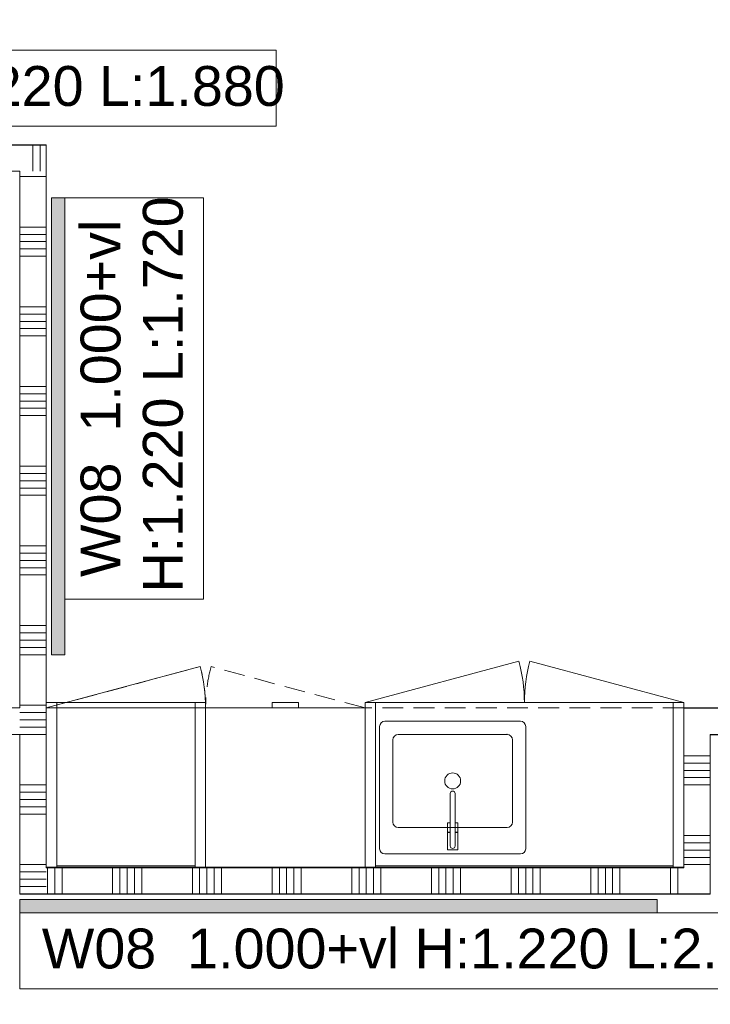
# Model space of a CAD drawing. Header units: millimetres. Extents: x -409 to 257590, y -7854 to 67330.
# Tile 104 of 205: x 3850 to 6450, y 37874 to 41581. Entities that reach past the tile are written whole.
import ezdxf

# ---------------------------------------------------------------- set-up
doc = ezdxf.new("R2010")
doc.units = ezdxf.units.MM
doc.header["$MEASUREMENT"] = 0
doc.linetypes.add('B0702', pattern=[117.37, 78.119999, -39.250001])
for name, color, linetype in [('42 Binnenwandafw', 7, 'Continuous'), ('42 Binnenwandafw Doorsnede-arcering', 7, 'Continuous'), ('72 VI kastenwanden', 7, 'Continuous'), ('Info Wandafwerking aanduiding', 7, 'Continuous'), ('New_22 NC Binnenwanden', 7, 'Continuous'), ('New_22 NC Binnenwanden Deuren', 7, 'Continuous'), ('New_22 NC Binnenwanden Doorsnede-arcering', 7, 'Continuous'), ('New_72 VI kastenwanden', 7, 'Continuous'), ('New_Z Ruimtefuncties Zone omranding', 7, 'Continuous')]:
    doc.layers.add(name, color=color, linetype=linetype)
doc.styles.add('GENERATED_STYLE_1', font='txt')

# ---------------------------------------------------------------- blocks, each defined once
blk = doc.blocks.new('*X430')
at = {"layer": 'New_22 NC Binnenwanden Doorsnede-arcering', "color": 254, "linetype": 'Continuous', "lineweight": 0, "true_color": 0xe9ebeb}
for p, q in [((3923, 38700), (3850, 38700)), ((3950, 38700), (3923, 38700)), ((3923, 38672.6), (3850, 38672.6)), ((3950, 38672.6), (3923, 38672.6)), ((3923, 38645.1), (3850, 38645.1)), ((3950, 38645.1), (3923, 38645.1)), ((3923, 38617.7), (3850, 38617.7)), ((3923, 38590.3), (3850, 38590.3)), ((3950, 38617.7), (3923, 38617.7)), ((3950, 38590.3), (3923, 38590.3)), ((3923, 38400), (3850, 38400)), ((3950, 38400), (3923, 38400))]:
    blk.add_line(p, q, dxfattribs=at)
blk = doc.blocks.new('*X431')
at = {"layer": 'New_22 NC Binnenwanden Doorsnede-arcering', "color": 254, "linetype": 'Continuous', "lineweight": 0, "true_color": 0xe9ebeb}
for p, q in [((3923, 38372.6), (3850, 38372.6)), ((3932.6, 38372.6), (3923, 38372.6)), ((3905.1, 38345.1), (3850, 38345.1)), ((3877.7, 38317.7), (3850, 38317.7)), ((3850.3, 38290.3), (3850, 38290.3))]:
    blk.add_line(p, q, dxfattribs=at)
blk = doc.blocks.new('*X432')
at = {"layer": 'New_22 NC Binnenwanden Doorsnede-arcering', "color": 254, "linetype": 'Continuous', "lineweight": 0, "true_color": 0xe9ebeb}
for p, q in [((3950, 38372.6), (3932.6, 38372.6)), ((3923, 38345.1), (3905.1, 38345.1)), ((3950, 38345.1), (3923, 38345.1)), ((3923, 38290.3), (3850.3, 38290.3)), ((3923, 38317.7), (3877.7, 38317.7)), ((3950, 38317.7), (3923, 38317.7)), ((3950, 38290.3), (3923, 38290.3))]:
    blk.add_line(p, q, dxfattribs=at)
blk = doc.blocks.new('Wall_93_2', base_point=(3850, 38390))
at = {"layer": 'New_22 NC Binnenwanden', "color": 8, "linetype": 'Continuous', "lineweight": 0, "true_color": 0x778488, "flags": 128}
for points in [[(3850, 38889.9), (3950, 38889.9)], [(3850, 38889.9), (3850, 38290)], [(3950, 38390), (3950, 38889.9)], [(3850, 38290), (3950, 38290)]]:
    blk.add_lwpolyline(points, dxfattribs=at)
at = {"layer": 'New_22 NC Binnenwanden', "color": 8, "lineweight": 0, "true_color": 0x778488}
for name in ['*X430', '*X431', '*X432']:
    blk.add_blockref(name, (0, 0), dxfattribs=at)
blk = doc.blocks.new('*X700')
at = {"layer": 'New_22 NC Binnenwanden Doorsnede-arcering', "color": 254, "linetype": 'Continuous', "lineweight": 0, "true_color": 0xe9ebeb}
for p, q in [((6350, 38809.7), (6419.4, 38809.7)), ((6419.4, 38809.7), (6450, 38809.7)), ((6350, 38782.3), (6419.4, 38782.3)), ((6419.4, 38782.3), (6450, 38782.3)), ((6350, 38754.9), (6419.4, 38754.9)), ((6419.4, 38754.9), (6450, 38754.9)), ((6350, 38727.4), (6419.4, 38727.4)), ((6350, 38700), (6419.4, 38700)), ((6419.4, 38727.4), (6450, 38727.4)), ((6419.4, 38700), (6450, 38700)), ((6350, 38509.7), (6419.4, 38509.7)), ((6350, 38482.3), (6419.4, 38482.3)), ((6419.4, 38509.7), (6450, 38509.7)), ((6419.4, 38482.3), (6450, 38482.3)), ((6350, 38454.9), (6419.4, 38454.9)), ((6419.4, 38454.9), (6450, 38454.9)), ((6350, 38427.4), (6419.4, 38427.4)), ((6350, 38400), (6419.4, 38400)), ((6419.4, 38427.4), (6450, 38427.4)), ((6419.4, 38400), (6450, 38400))]:
    blk.add_line(p, q, dxfattribs=at)
blk = doc.blocks.new('Wall_150_2', base_point=(6350, 38390))
at = {"layer": 'New_22 NC Binnenwanden', "color": 8, "linetype": 'Continuous', "lineweight": 0, "true_color": 0x778488, "flags": 128}
for points in [[(6350, 38990), (6350, 38390)], [(6350, 38990), (6450, 38990)], [(6450, 38290), (6450, 38890)], [(6450, 38290), (6350, 38290)]]:
    blk.add_lwpolyline(points, dxfattribs=at)
at = {"layer": 'New_22 NC Binnenwanden', "color": 8, "lineweight": 0, "true_color": 0x778488}
blk.add_blockref('*X700', (0, 0), dxfattribs=at)
blk = doc.blocks.new('*X705')
at = {"layer": 'New_22 NC Binnenwanden Doorsnede-arcering', "color": 254, "linetype": 'Continuous', "lineweight": 0, "true_color": 0xe9ebeb}
for p, q in [((6491.4, 38889.9), (6491.4, 38989.9)), ((6518.8, 38889.9), (6518.8, 38989.9)), ((6546.2, 38889.9), (6546.2, 38989.9)), ((6573.7, 38889.9), (6573.7, 38989.9)), ((6601.1, 38889.9), (6601.1, 38989.9)), ((6791.4, 38889.9), (6791.4, 38989.9)), ((6818.8, 38889.9), (6818.8, 38989.9)), ((6846.2, 38889.9), (6846.2, 38989.9)), ((6873.7, 38889.9), (6873.7, 38989.9)), ((6901.1, 38889.9), (6901.1, 38989.9)), ((7091.4, 38889.9), (7091.4, 38989.9)), ((7118.8, 38889.9), (7118.8, 38989.9)), ((7146.2, 38889.9), (7146.2, 38989.9)), ((7173.7, 38889.9), (7173.7, 38989.9)), ((7201.1, 38889.9), (7201.1, 38989.9)), ((7391.4, 38889.9), (7391.4, 38989.9)), ((7418.8, 38889.9), (7418.8, 38989.9)), ((7446.2, 38889.9), (7446.2, 38989.9)), ((7473.7, 38889.9), (7473.7, 38989.9)), ((7501.1, 38889.9), (7501.1, 38989.9)), ((7691.4, 38889.9), (7691.4, 38989.9)), ((7718.8, 38889.9), (7718.8, 38989.9)), ((7746.2, 38889.9), (7746.2, 38989.9)), ((7773.7, 38889.9), (7773.7, 38989.9)), ((7801.1, 38889.9), (7801.1, 38989.9)), ((7991.4, 38889.9), (7991.4, 38989.9)), ((8018.8, 38889.9), (8018.8, 38989.9)), ((8046.2, 38889.9), (8046.2, 38989.9)), ((8073.7, 38889.9), (8073.7, 38989.9)), ((8101.1, 38889.9), (8101.1, 38989.9)), ((8291.4, 38889.9), (8291.4, 38989.9)), ((8318.8, 38889.9), (8318.8, 38989.9)), ((8346.2, 38889.9), (8346.2, 38989.9)), ((8373.7, 38889.9), (8373.7, 38989.9)), ((8401.1, 38889.9), (8401.1, 38989.9)), ((8591.4, 38889.9), (8591.4, 38989.9)), ((8618.8, 38889.9), (8618.8, 38989.9)), ((8646.2, 38889.9), (8646.2, 38989.9)), ((8673.7, 38889.9), (8673.7, 38989.9)), ((8701.1, 38889.9), (8701.1, 38989.9))]:
    blk.add_line(p, q, dxfattribs=at)
blk = doc.blocks.new('Wall_151_2', base_point=(8850, 38889.9))
at = {"layer": 'New_22 NC Binnenwanden', "color": 8, "linetype": 'Continuous', "lineweight": 0, "true_color": 0x778488, "flags": 128}
for points in [[(8850, 38989.9), (6450, 38990)], [(8850, 38989.9), (8850, 38889.9)], [(6450, 38890), (8850, 38889.9)]]:
    blk.add_lwpolyline(points, dxfattribs=at)
at = {"layer": 'New_22 NC Binnenwanden', "color": 8, "lineweight": 0, "true_color": 0x778488}
blk.add_blockref('*X705', (0, 0), dxfattribs=at)
blk = doc.blocks.new('*X707')
at = {"layer": 'New_22 NC Binnenwanden Doorsnede-arcering', "color": 254, "linetype": 'Continuous', "lineweight": 0, "true_color": 0xe9ebeb}
for p, q in [((3954.9, 38390), (3954.9, 38290)), ((3982.3, 38390), (3982.3, 38290)), ((4009.8, 38390), (4009.8, 38290)), ((4200, 38390), (4200, 38290)), ((4227.5, 38390), (4227.5, 38290)), ((4254.9, 38390), (4254.9, 38290)), ((4282.3, 38390), (4282.3, 38290)), ((4309.8, 38390), (4309.8, 38290)), ((4500, 38390), (4500, 38290)), ((4527.5, 38390), (4527.5, 38290)), ((4554.9, 38390), (4554.9, 38290)), ((4582.3, 38390), (4582.3, 38290)), ((4609.8, 38390), (4609.8, 38290)), ((4800, 38390), (4800, 38290)), ((4827.5, 38390), (4827.5, 38290)), ((4854.9, 38390), (4854.9, 38290)), ((4882.3, 38390), (4882.3, 38290)), ((4909.8, 38390), (4909.8, 38290)), ((5100, 38390), (5100, 38290)), ((5127.5, 38390), (5127.5, 38290)), ((5154.9, 38390), (5154.9, 38290)), ((5182.3, 38390), (5182.3, 38290)), ((5209.8, 38390), (5209.8, 38290)), ((5400, 38390), (5400, 38290)), ((5427.5, 38390), (5427.5, 38290)), ((5454.9, 38390), (5454.9, 38290)), ((5482.3, 38390), (5482.3, 38290)), ((5509.8, 38390), (5509.8, 38290)), ((5700, 38390), (5700, 38290)), ((5727.5, 38390), (5727.5, 38290)), ((5754.9, 38390), (5754.9, 38290)), ((5782.3, 38390), (5782.3, 38290)), ((5809.8, 38390), (5809.8, 38290)), ((6000, 38390), (6000, 38290)), ((6027.5, 38390), (6027.5, 38290)), ((6054.9, 38390), (6054.9, 38290)), ((6082.3, 38390), (6082.3, 38290)), ((6109.8, 38390), (6109.8, 38290)), ((6300, 38390), (6300, 38290)), ((6327.5, 38390), (6327.5, 38290))]:
    blk.add_line(p, q, dxfattribs=at)
blk = doc.blocks.new('Wall_152_2', base_point=(6350, 38390))
at = {"layer": 'New_22 NC Binnenwanden', "color": 8, "linetype": 'Continuous', "lineweight": 0, "true_color": 0x778488, "flags": 128}
for points in [[(6350, 38390), (3950, 38390)], [(3950, 38290), (6350, 38290)]]:
    blk.add_lwpolyline(points, dxfattribs=at)
at = {"layer": 'New_22 NC Binnenwanden', "color": 8, "lineweight": 0, "true_color": 0x778488}
blk.add_blockref('*X707', (0, 0), dxfattribs=at)
blk = doc.blocks.new('*X917')
at = {"layer": 'New_22 NC Binnenwanden Doorsnede-arcering', "color": 254, "linetype": 'Continuous', "lineweight": 0, "true_color": 0xe9ebeb}
for p, q in [((3923, 40990.3), (3850, 40990.3)), ((3950, 40990.3), (3923, 40990.3)), ((3923, 40800), (3850, 40800)), ((3923, 40772.6), (3850, 40772.6)), ((3950, 40800), (3923, 40800)), ((3950, 40772.6), (3923, 40772.6)), ((3923, 40745.1), (3850, 40745.1)), ((3950, 40745.1), (3923, 40745.1)), ((3923, 40717.7), (3850, 40717.7)), ((3950, 40717.7), (3923, 40717.7)), ((3923, 40690.3), (3850, 40690.3)), ((3950, 40690.3), (3923, 40690.3)), ((3923, 40500), (3850, 40500)), ((3950, 40500), (3923, 40500)), ((3923, 40472.6), (3850, 40472.6)), ((3923, 40445.1), (3850, 40445.1)), ((3950, 40472.6), (3923, 40472.6)), ((3950, 40445.1), (3923, 40445.1)), ((3923, 40417.7), (3850, 40417.7)), ((3950, 40417.7), (3923, 40417.7)), ((3923, 40390.3), (3850, 40390.3)), ((3950, 40390.3), (3923, 40390.3)), ((3923, 40200), (3850, 40200)), ((3950, 40200), (3923, 40200)), ((3923, 40172.6), (3850, 40172.6)), ((3923, 40145.1), (3850, 40145.1)), ((3950, 40172.6), (3923, 40172.6)), ((3950, 40145.1), (3923, 40145.1)), ((3923, 40117.7), (3850, 40117.7)), ((3950, 40117.7), (3923, 40117.7)), ((3923, 40090.3), (3850, 40090.3)), ((3950, 40090.3), (3923, 40090.3)), ((3923, 39900), (3850, 39900)), ((3950, 39900), (3923, 39900)), ((3923, 39872.6), (3850, 39872.6)), ((3923, 39845.1), (3850, 39845.1)), ((3950, 39872.6), (3923, 39872.6)), ((3950, 39845.1), (3923, 39845.1)), ((3923, 39817.7), (3850, 39817.7)), ((3950, 39817.7), (3923, 39817.7)), ((3923, 39790.3), (3850, 39790.3)), ((3950, 39790.3), (3923, 39790.3)), ((3923, 39600), (3850, 39600)), ((3950, 39600), (3923, 39600)), ((3923, 39572.6), (3850, 39572.6)), ((3950, 39572.6), (3923, 39572.6)), ((3923, 39545.1), (3850, 39545.1)), ((3923, 39517.7), (3850, 39517.7)), ((3950, 39545.1), (3923, 39545.1)), ((3950, 39517.7), (3923, 39517.7)), ((3923, 39490.3), (3850, 39490.3)), ((3950, 39490.3), (3923, 39490.3)), ((3923, 39300), (3850, 39300)), ((3950, 39300), (3923, 39300)), ((3923, 39272.6), (3850, 39272.6)), ((3950, 39272.6), (3923, 39272.6)), ((3923, 39245.1), (3850, 39245.1)), ((3923, 39217.7), (3850, 39217.7)), ((3950, 39245.1), (3923, 39245.1)), ((3950, 39217.7), (3923, 39217.7)), ((3923, 39190.3), (3850, 39190.3)), ((3950, 39190.3), (3923, 39190.3)), ((3923, 39000), (3850, 39000)), ((3950, 39000), (3923, 39000))]:
    blk.add_line(p, q, dxfattribs=at)
blk = doc.blocks.new('*X918')
at = {"layer": 'New_22 NC Binnenwanden Doorsnede-arcering', "color": 254, "linetype": 'Continuous', "lineweight": 0, "true_color": 0xe9ebeb}
for p, q in [((3923, 38972.6), (3867.4, 38972.6)), ((3950, 38972.6), (3923, 38972.6)), ((3923, 38945.1), (3894.9, 38945.1)), ((3950, 38945.1), (3923, 38945.1)), ((3923, 38917.7), (3922.3, 38917.7)), ((3950, 38917.7), (3923, 38917.7)), ((3950, 38890.3), (3949.7, 38890.3))]:
    blk.add_line(p, q, dxfattribs=at)
blk = doc.blocks.new('*X919')
at = {"layer": 'New_22 NC Binnenwanden Doorsnede-arcering', "color": 254, "linetype": 'Continuous', "lineweight": 0, "true_color": 0xe9ebeb}
for p, q in [((3867.4, 38972.6), (3850, 38972.6)), ((3894.9, 38945.1), (3850, 38945.1)), ((3922.3, 38917.7), (3850, 38917.7)), ((3923, 38890.3), (3850, 38890.3)), ((3949.7, 38890.3), (3923, 38890.3))]:
    blk.add_line(p, q, dxfattribs=at)
blk = doc.blocks.new('Wall_229_2', base_point=(3850, 38990))
at = {"layer": 'New_22 NC Binnenwanden', "color": 8, "linetype": 'Continuous', "lineweight": 0, "true_color": 0x778488, "flags": 128}
for points in [[(3850, 41010), (3850, 38990)], [(3950, 38890), (3950, 41010)], [(3950, 38890), (3850, 38890)]]:
    blk.add_lwpolyline(points, dxfattribs=at)
at = {"layer": 'New_22 NC Binnenwanden', "color": 8, "lineweight": 0, "true_color": 0x778488}
for name in ['*X917', '*X919', '*X918']:
    blk.add_blockref(name, (0, 0), dxfattribs=at)
blk = doc.blocks.new('Kast basis 2D 22')
at = {"layer": 'New_72 VI kastenwanden', "color": 1, "linetype": 'Continuous', "lineweight": 0}
for p, q in [((0, 620), (1200, 620)), ((0, 0), (0, 620)), ((1200, 0), (1200, 620)), ((1125, 570), (615, 570)), ((595, 550), (595, 90)), ((890, 554), (850, 554)), ((850, 554), (850, 489)), ((861, 540), (861, 342.1)), ((861, 489), (861, 540)), ((879, 342.2), (879, 540)), ((879, 540), (879, 489)), ((890, 489), (890, 554)), ((1145, 90), (1145, 550)), ((850, 489), (861, 489)), ((861, 488), (850.3, 488)), ((850.3, 488), (850.3, 453)), ((861, 453), (861, 488)), ((879, 489), (890, 489)), ((889.7, 488), (879, 488)), ((879, 488), (879, 453)), ((889.7, 453), (889.7, 488)), ((645, 450), (645, 140)), ((1075, 470), (665, 470)), ((850.3, 453), (861, 453)), ((879, 453), (889.7, 453)), ((1095, 140), (1095, 450)), ((665, 120), (1075, 120)), ((615, 70), (1125, 70)), ((0, 0), (1200, 0)), ((0, 0), (579.6, -155.3)), ((1200, 0), (620.4, -155.3))]:
    blk.add_line(p, q, dxfattribs=at)
blk.add_circle((870, 295), 30, dxfattribs=at)
for centre, radius, start, end in [((615, 550), 20, 90, 180), ((1125, 550), 20, 0, 90), ((870, 540), 9, 0, 180), ((870, 540), 9, 0, 180), ((665, 450), 20, 90, 180), ((1075, 450), 20, 0, 90), ((870, 342.1), 9, 180.1472, 0.1472), ((665, 140), 20, 180, 270), ((1075, 140), 20, 270, 0), ((615, 90), 20, 180, 270), ((1125, 90), 20, 270, 0), ((0, 0), 600, 345, 0), ((1200, 0), 600, 180, 195)]:
    blk.add_arc(centre, radius, start, end, dxfattribs=at)
blk.add_point((665, 120), dxfattribs=at)
blk = doc.blocks.new('Kast basis 1D 22')
at = {"layer": 'New_72 VI kastenwanden', "color": 1, "linetype": 'Continuous', "lineweight": 0}
for p, q in [((0, 600), (600, 600)), ((0, 0), (0, 600)), ((600, 0), (600, 600)), ((0, 0), (600, 0)), ((0, 0), (579.6, -155.3))]:
    blk.add_line(p, q, dxfattribs=at)
blk.add_arc((0, 0), 600, 345, 0, dxfattribs=at)
blk = doc.blocks.new('Wall_394_2', base_point=(3850, 38288.5))
at = {"layer": '42 Binnenwandafw Doorsnede-arcering', "linetype": 'Continuous', "lineweight": 0, "true_color": 0x934451}
blk.add_hatch(color=15, dxfattribs=at).paths.add_polyline_path([(3850, 38218.5), (6250, 38218.2), (6250, 38268.2), (3850, 38268.5)])
at = {"layer": '42 Binnenwandafw', "color": 15, "linetype": 'Continuous', "lineweight": 0, "true_color": 0x934451, "flags": 128}
for points in [[(6250, 38268.2), (3850, 38268.5)], [(3850, 38268.5), (3850, 38218.5)], [(6250, 38218.2), (6250, 38268.2)], [(3850, 38218.5), (6250, 38218.2)]]:
    blk.add_lwpolyline(points, dxfattribs=at)
blk = doc.blocks.new('Wall_408_2', base_point=(3950, 39190))
at = {"layer": '42 Binnenwandafw Doorsnede-arcering', "linetype": 'Continuous', "lineweight": 0, "true_color": 0x934451}
blk.add_hatch(color=15, dxfattribs=at).paths.add_polyline_path([(4020, 39190), (4020, 40910), (3970, 40910), (3970, 39190)])
at = {"layer": '42 Binnenwandafw', "color": 15, "linetype": 'Continuous', "lineweight": 0, "true_color": 0x934451, "flags": 128}
for points in [[(4020, 40910), (3970, 40910)], [(3970, 40910), (3970, 39190)], [(4020, 39190), (4020, 40910)], [(3970, 39190), (4020, 39190)]]:
    blk.add_lwpolyline(points, dxfattribs=at)
blk = doc.blocks.new('Kast wand 2D 22_2')
at = {"layer": 'New_72 VI kastenwanden', "color": 1, "linetype": 'B0702', "lineweight": 0}
for p, q in [((1200, 600), (0, 600)), ((0, 600), (0, 0)), ((1200, 0), (1200, 600)), ((0, 0), (1200, 0))]:
    blk.add_line(p, q, dxfattribs=at)
blk = doc.blocks.new('#72 ladekast 4L')
at = {"layer": 'New_72 VI kastenwanden', "color": 9, "linetype": 'Continuous', "lineweight": 0}
for p, q in [((20, 620), (0, 620)), ((0, 620), (0, 40)), ((580, 620), (20, 620)), ((600, 620), (580, 620)), ((600, 40), (600, 620)), ((0, 40), (0, 20)), ((600, 20), (600, 40)), ((0, 20), (600, 20)), ((350, 20), (250, 20)), ((250, 20), (250, 0)), ((250, 0), (350, 0)), ((350, 0), (350, 20))]:
    blk.add_line(p, q, dxfattribs=at)
blk = doc.blocks.new('Kast wand 1D 22')
at = {"layer": 'New_72 VI kastenwanden', "color": 1, "linetype": 'B0702', "lineweight": 0}
for p, q in [((600, 600), (0, 600)), ((0, 600), (0, 0)), ((600, 0), (600, 600)), ((0, 0), (600, 0))]:
    blk.add_line(p, q, dxfattribs=at)
blk = doc.blocks.new('Kast wand 1D 22_2')
at = {"layer": 'New_72 VI kastenwanden', "color": 1, "linetype": 'B0702', "lineweight": 0}
for p, q in [((600, 600), (0, 600)), ((0, 600), (0, 0)), ((600, 0), (600, 600)), ((0, 0), (600, 0)), ((0, 0), (579.6, -155.3))]:
    blk.add_line(p, q, dxfattribs=at)
blk.add_arc((0, 0), 600, 345, 0, dxfattribs=at)
blk = doc.blocks.new('#72 kadervak')
at = {"layer": 'New_72 VI kastenwanden', "color": 7, "linetype": 'Continuous', "lineweight": 0}
for p, q in [((600, 620), (0, 620)), ((0, 620), (0, 0)), ((600, 620), (0, 620)), ((0, 620), (0, 0)), ((40, 620), (0, 620)), ((0, 620), (0, 0)), ((40, 0), (40, 620)), ((560, 620), (40, 620)), ((40, 620), (40, 615)), ((40, 615), (560, 615)), ((600, 620), (560, 620)), ((560, 620), (560, 0)), ((560, 615), (560, 620)), ((600, 0), (600, 620)), ((600, 0), (600, 620)), ((600, 0), (600, 620)), ((0, 0), (600, 0)), ((0, 0), (600, 0)), ((0, 0), (40, 0)), ((560, 0), (600, 0))]:
    blk.add_line(p, q, dxfattribs=at)
blk = doc.blocks.new('#72 pantryvak')
at = {"layer": '72 VI kastenwanden', "color": 1, "linetype": 'Continuous', "lineweight": 0}
for p, q in [((1200, 620), (0, 620)), ((0, 620), (0, 0)), ((40, 620), (0, 620)), ((0, 620), (0, 0)), ((1160, 620), (40, 620)), ((40, 620), (40, 0)), ((40, 0), (40, 620)), ((1160, 620), (40, 620)), ((40, 620), (40, 615)), ((40, 615), (1160, 615)), ((1160, 0), (1160, 620)), ((1160, 615), (1160, 620)), ((1160, 620), (1160, 0)), ((1200, 620), (1160, 620)), ((1200, 0), (1200, 620)), ((1200, 0), (1200, 620)), ((0, 0), (1200, 0)), ((0, 0), (40, 0)), ((40, 0), (1160, 0)), ((1160, 0), (1200, 0))]:
    blk.add_line(p, q, dxfattribs=at)
blk = doc.blocks.new('Kast wand 2D 22')
at = {"layer": 'New_72 VI kastenwanden', "color": 1, "linetype": 'B0702', "lineweight": 0}
for p, q in [((1200, 600), (0, 600)), ((0, 600), (0, 0)), ((1200, 0), (1200, 600)), ((0, 0), (1200, 0)), ((0, 0), (579.6, -155.3)), ((1200, 0), (620.4, -155.3))]:
    blk.add_line(p, q, dxfattribs=at)
for centre, start, end in [((0, 0), 345, 0), ((1200, 0), 180, 195)]:
    blk.add_arc(centre, 600, start, end, dxfattribs=at)
blk = doc.blocks.new('*X2257')
at = {"layer": 'New_22 NC Binnenwanden Doorsnede-arcering', "color": 254, "linetype": 'Continuous', "lineweight": 0, "true_color": 0xe9ebeb}
for p, q in [((0, 41110), (0, 41013.4)), ((27.4, 41110), (27.4, 41013.4)), ((54.9, 41110), (54.9, 41013.4)), ((82.3, 41110), (82.3, 41013.4)), ((109.7, 41110), (109.7, 41013.4)), ((300, 41110), (300, 41013.4)), ((327.4, 41110), (327.4, 41013.4)), ((354.9, 41110), (354.9, 41013.4)), ((382.3, 41110), (382.3, 41013.4)), ((409.7, 41110), (409.7, 41013.4)), ((600, 41110), (600, 41013.4)), ((627.4, 41110), (627.4, 41013.4)), ((0, 41013.4), (0, 41010)), ((27.4, 41013.4), (27.4, 41010)), ((54.9, 41013.4), (54.9, 41010)), ((82.3, 41013.4), (82.3, 41010)), ((109.7, 41013.4), (109.7, 41010)), ((300, 41013.4), (300, 41010)), ((327.4, 41013.4), (327.4, 41010)), ((354.9, 41013.4), (354.9, 41010)), ((382.3, 41013.4), (382.3, 41010)), ((409.7, 41013.4), (409.7, 41010)), ((600, 41013.4), (600, 41010)), ((627.4, 41013.4), (627.4, 41010))]:
    blk.add_line(p, q, dxfattribs=at)
blk = doc.blocks.new('*X2258')
at = {"layer": 'New_22 NC Binnenwanden Doorsnede-arcering', "color": 254, "linetype": 'Continuous', "lineweight": 0, "true_color": 0xe9ebeb}
for p, q in [((1800, 41110), (1800, 41013.4)), ((1827.4, 41110), (1827.4, 41013.4)), ((1854.9, 41110), (1854.9, 41013.4)), ((1882.3, 41110), (1882.3, 41013.4)), ((1909.7, 41110), (1909.7, 41013.4)), ((2100, 41110), (2100, 41013.4)), ((2127.4, 41110), (2127.4, 41013.4)), ((2154.9, 41110), (2154.9, 41013.4)), ((2182.3, 41110), (2182.3, 41013.4)), ((2209.7, 41110), (2209.7, 41013.4)), ((2400, 41110), (2400, 41013.4)), ((2427.4, 41110), (2427.4, 41013.4)), ((2454.9, 41110), (2454.9, 41013.4)), ((2482.3, 41110), (2482.3, 41013.4)), ((2509.7, 41110), (2509.7, 41013.4)), ((2700, 41110), (2700, 41013.4)), ((2727.4, 41110), (2727.4, 41013.4)), ((2754.9, 41110), (2754.9, 41013.4)), ((2782.3, 41110), (2782.3, 41013.4)), ((2809.7, 41110), (2809.7, 41013.4)), ((3000, 41110), (3000, 41013.4)), ((3027.4, 41110), (3027.4, 41013.4)), ((3054.9, 41110), (3054.9, 41013.4)), ((3082.3, 41110), (3082.3, 41013.4)), ((3109.7, 41110), (3109.7, 41013.4)), ((3300, 41110), (3300, 41013.4)), ((3327.4, 41110), (3327.4, 41013.4)), ((3354.9, 41110), (3354.9, 41013.4)), ((3382.3, 41110), (3382.3, 41013.4)), ((3409.7, 41110), (3409.7, 41013.4)), ((3600, 41110), (3600, 41013.4)), ((3627.4, 41110), (3627.4, 41013.4)), ((3654.9, 41110), (3654.9, 41013.4)), ((3682.3, 41110), (3682.3, 41013.4)), ((3709.7, 41110), (3709.7, 41013.4)), ((1800, 41013.4), (1800, 41010)), ((1827.4, 41013.4), (1827.4, 41010)), ((1854.9, 41013.4), (1854.9, 41010)), ((1882.3, 41013.4), (1882.3, 41010)), ((1909.7, 41013.4), (1909.7, 41010)), ((2100, 41013.4), (2100, 41010)), ((2127.4, 41013.4), (2127.4, 41010)), ((2154.9, 41013.4), (2154.9, 41010)), ((2182.3, 41013.4), (2182.3, 41010)), ((2209.7, 41013.4), (2209.7, 41010)), ((2400, 41013.4), (2400, 41010)), ((2427.4, 41013.4), (2427.4, 41010)), ((2454.9, 41013.4), (2454.9, 41010)), ((2482.3, 41013.4), (2482.3, 41010)), ((2509.7, 41013.4), (2509.7, 41010)), ((2700, 41013.4), (2700, 41010)), ((2727.4, 41013.4), (2727.4, 41010)), ((2754.9, 41013.4), (2754.9, 41010)), ((2782.3, 41013.4), (2782.3, 41010)), ((2809.7, 41013.4), (2809.7, 41010)), ((3000, 41013.4), (3000, 41010)), ((3027.4, 41013.4), (3027.4, 41010)), ((3054.9, 41013.4), (3054.9, 41010)), ((3082.3, 41013.4), (3082.3, 41010)), ((3109.7, 41013.4), (3109.7, 41010)), ((3300, 41013.4), (3300, 41010)), ((3327.4, 41013.4), (3327.4, 41010)), ((3354.9, 41013.4), (3354.9, 41010)), ((3382.3, 41013.4), (3382.3, 41010)), ((3409.7, 41013.4), (3409.7, 41010)), ((3600, 41013.4), (3600, 41010)), ((3627.4, 41013.4), (3627.4, 41010)), ((3654.9, 41013.4), (3654.9, 41010)), ((3682.3, 41013.4), (3682.3, 41010)), ((3709.7, 41013.4), (3709.7, 41010))]:
    blk.add_line(p, q, dxfattribs=at)
blk = doc.blocks.new('*X2259')
at = {"layer": 'New_22 NC Binnenwanden Doorsnede-arcering', "color": 254, "linetype": 'Continuous', "lineweight": 0, "true_color": 0xe9ebeb}
for p, q in [((3900, 41110), (3900, 41060)), ((3927.4, 41110), (3927.4, 41087.5))]:
    blk.add_line(p, q, dxfattribs=at)
blk = doc.blocks.new('D1 22_4')
at = {"layer": 'New_22 NC Binnenwanden Deuren', "color": 1, "linetype": 'Continuous', "lineweight": 0}
for q in [(-481.8, 267.6), (-517, 0)]:
    blk.add_line((517, 0), q, dxfattribs=at)
at = {"layer": 'New_22 NC Binnenwanden Deuren', "color": 7, "linetype": 'Continuous', "lineweight": 0}
for p, q in [((-517, -25), (-517, -125)), ((-517, -25), (-517, -125)), ((517, -25), (517, -125)), ((517, -25), (517, -125))]:
    blk.add_line(p, q, dxfattribs=at)
at = {"layer": 'New_22 NC Binnenwanden Deuren', "color": 1, "linetype": 'Continuous', "lineweight": 0}
blk.add_arc((517, 0), 1034, 165, 180, dxfattribs=at)
blk = doc.blocks.new('*X2261')
at = {"layer": 'New_22 NC Binnenwanden Doorsnede-arcering', "color": 254, "linetype": 'Continuous', "lineweight": 0, "true_color": 0xe9ebeb}
for p, q in [((3927.4, 41087.5), (3927.4, 41013.4)), ((3900, 41060), (3900, 41013.4)), ((3900, 41013.4), (3900, 41010)), ((3927.4, 41013.4), (3927.4, 41010))]:
    blk.add_line(p, q, dxfattribs=at)
blk = doc.blocks.new('Wall_499_2', base_point=(0, 41060))
at = {"layer": 'New_22 NC Binnenwanden', "color": 8, "linetype": 'Continuous', "lineweight": 0, "true_color": 0x778488}
for p, q in [((636, 41110), (636, 41010)), ((1670, 41110), (1670, 41010))]:
    blk.add_line(p, q, dxfattribs=at)
at = {"layer": 'New_22 NC Binnenwanden', "color": 8, "linetype": 'Continuous', "lineweight": 0, "true_color": 0x778488, "flags": 128}
for points in [[(636, 41110), (0, 41110)], [(0, 41010), (0, 41110)], [(3950, 41110), (1670, 41110)], [(3950, 41110), (3950, 41010)], [(0, 41010), (636, 41010)], [(1670, 41010), (3850, 41010)]]:
    blk.add_lwpolyline(points, dxfattribs=at)
at = {"layer": 'New_22 NC Binnenwanden', "color": 8, "lineweight": 0, "true_color": 0x778488}
for name in ['*X2257', '*X2258', '*X2259', '*X2261']:
    blk.add_blockref(name, (0, 0), dxfattribs=at)
at = {"layer": 'New_22 NC Binnenwanden Deuren', "color": 1, "linetype": 'Continuous', "lineweight": 0, "xscale": -0.9999999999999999, "zscale": 1000, "rotation": 359.9999791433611}
blk.add_blockref('D1 22_4', (1153, 41135), dxfattribs=at)

msp = doc.modelspace()

# ---------------------------------------------------------------- linework, layer by layer
at = {"layer": 'Info Wandafwerking aanduiding', "color": 9, "linetype": 'Continuous', "lineweight": 0, "flags": 128}
for points in [[(1870, 41465.7), (4815.1, 41465.7), (4815.1, 41180), (1870, 41180)], [(4020, 39399.4), (4020, 40910), (4541.4, 40910), (4541.4, 39399.4)], [(3850, 38218.5), (6795.1, 38218.5), (6795.1, 37932.8), (3850, 37932.8)]]:
    msp.add_lwpolyline(points, close=True, dxfattribs=at)
at = {"layer": 'New_Z Ruimtefuncties Zone omranding', "color": 231, "linetype": 'Continuous', "lineweight": 0, "true_color": 0xf9acba, "flags": 128}
for points in [[(0, 45807.8), (0, 41108.3), (3950, 41108.3), (3950, 38388.5), (6350, 38388.5), (6350, 38988.5), (8850, 38988.5), (8850, 41185), (8850, 45835), (8575, 45835), (8575, 45807.8), (6254, 45807.8)], [(0, 41010), (0, 38990), (3850.4, 38990), (3850.4, 41010)], [(0, 36285), (0, 36285), (0, 34709.7), (0, 34709.7), (0, 32509.4), (8850, 32509.4), (8850, 33209.4), (8850, 36284.8), (8850, 36284.8), (8850, 38888.5), (6450, 38888.5), (6450, 38288.5), (3850, 38288.5), (3850, 38890), (0, 38890), (0, 38843.5)]]:
    msp.add_lwpolyline(points, close=True, dxfattribs=at)

# ---------------------------------------------------------------- block references
at = {"layer": '42 Binnenwandafw', "color": 15, "lineweight": 0, "true_color": 0x934451}
for name, p in [('Wall_408_2', (3950, 39190)), ('Wall_394_2', (3850, 38288.5))]:
    msp.add_blockref(name, p, dxfattribs=at)
at = {"layer": '72 VI kastenwanden', "color": 1, "linetype": 'Continuous', "lineweight": 0, "xscale": -1, "zscale": 1000, "rotation": 179.9996190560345}
msp.add_blockref('#72 pantryvak', (5150, 39010), dxfattribs=at)
at = {"layer": 'New_22 NC Binnenwanden', "color": 8, "lineweight": 0, "true_color": 0x778488}
for name, p in [('Wall_499_2', (0, 41060)), ('Wall_229_2', (3850, 38990)), ('Wall_150_2', (6350, 38390)), ('Wall_151_2', (8850, 38889.9)), ('Wall_93_2', (3850, 38390)), ('Wall_152_2', (6350, 38390))]:
    msp.add_blockref(name, p, dxfattribs=at)
at = {"layer": 'New_72 VI kastenwanden', "color": 1, "linetype": 'Continuous', "lineweight": 0, "xscale": -1, "zscale": 1000, "rotation": 179.9996190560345}
for name in ['Kast basis 1D 22', 'Kast wand 1D 22']:
    msp.add_blockref(name, (3950, 38990), dxfattribs=at)
at = {"layer": 'New_72 VI kastenwanden', "color": 1, "linetype": 'Continuous', "lineweight": 0, "zscale": 1000, "rotation": 179.9996190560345}
for name, p in [('Kast wand 2D 22', (5150, 38990)), ('Kast wand 1D 22_2', (5150, 38990)), ('Kast basis 2D 22', (6350, 39010)), ('#72 kadervak', (4550, 39010)), ('Kast wand 2D 22_2', (6350, 38990))]:
    msp.add_blockref(name, p, dxfattribs=at)
at = {"layer": 'New_72 VI kastenwanden', "color": 253, "linetype": 'Continuous', "lineweight": 0, "true_color": 0x99a3a6, "zscale": 1000, "rotation": 179.9996190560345}
msp.add_blockref('#72 ladekast 4L', (5150, 39010), dxfattribs=at)

# ---------------------------------------------------------------- texts
at = {"layer": 'Info Wandafwerking aanduiding', "color": 2, "linetype": 'Continuous', "lineweight": 0, "char_height": 150, "style": 'GENERATED_STYLE_1'}
for s, insert, attachment_point in [('\\A1;{\\pql;\\fArial|b0|i0|c0|p38; W08 \\fArial|b0|i0|c0|p38; \\fArial|b0|i0|c0|p38;1.000\\fArial|b0|i0|c0|p38;+vl H:\\fArial|b0|i0|c0|p38;1.220\\fArial|b0|i0|c0|p38; L:\\fArial|b0|i0|c0|p38;1.880}', (1895, 41254), 7), ('\\A1;{\\pql;\\fArial|b0|i0|c0|p38; W08 \\fArial|b0|i0|c0|p38; \\fArial|b0|i0|c0|p38;1.000\\fArial|b0|i0|c0|p38;+vl H:\\fArial|b0|i0|c0|p38;1.220\\fArial|b0|i0|c0|p38; L:\\fArial|b0|i0|c0|p38;2.400}', (3875, 38159.2), 1)]:
    msp.add_mtext(s, dxfattribs=dict(at, insert=insert, attachment_point=attachment_point))
at = {"layer": 'Info Wandafwerking aanduiding', "color": 2, "linetype": 'Continuous', "lineweight": 0, "insert": (4079.3, 39424.4), "char_height": 150, "attachment_point": 1, "rotation": 90, "line_spacing_factor": 0.938049, "style": 'GENERATED_STYLE_1'}
msp.add_mtext('\\A1;{\\pql;\\fArial|b0|i0|c0|p38; W08 \\fArial|b0|i0|c0|p38; \\fArial|b0|i0|c0|p38;1.000\\fArial|b0|i0|c0|p38;+vl\\P\\pql;\\fArial|b0|i0|c0|p38;H:\\fArial|b0|i0|c0|p38;1.220\\fArial|b0|i0|c0|p38; L:\\fArial|b0|i0|c0|p38;1.720}', dxfattribs=at)

doc.saveas('drawing.dxf')
